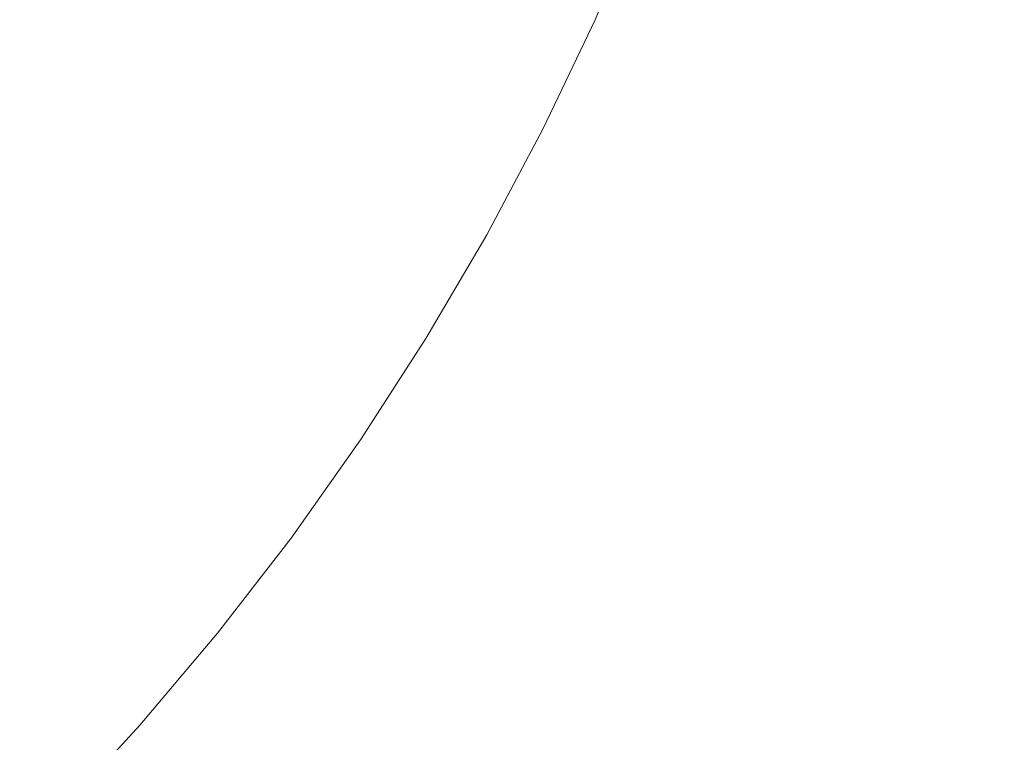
# Model space of a CAD drawing. Header units: centimetres. Extents: x -26 to 27.3, y -25.3 to -23.5.
# Tile 131 of 200: x 9.4218 to 9.526, y -24.9599 to -24.8835. Entities that reach past the tile are written whole.
import ezdxf

# ---------------------------------------------------------------- set-up
doc = ezdxf.new("R2010")
doc.units = ezdxf.units.CM
doc.header["$LTSCALE"] = 2.54
doc.layers.add('Lucido design-1', color=7, linetype='Continuous')

# ---------------------------------------------------------------- blocks, each defined once
blk = doc.blocks.new('Gruppo-4-1')
at = {"color": 7, "linetype": 'Continuous', "lineweight": 9}
blk.add_3dface([(-25.89065, -23.55989, -349.28267), (-25.89065, -25.15989, -349.28267), (27.20935, -25.15989, -349.28267), (27.20935, -23.55989, -349.28267)], dxfattribs=at)
for points, invisible_edges in [([(27.20935, -23.55989, -350.08267), (27.20935, -25.15989, -350.08267), (9.50827, -24.78533, -350.08267), (9.50908, -24.77262, -350.08267)], 10), ([(9.50692, -24.79799, -350.08267), (9.50827, -24.78533, -350.08267), (27.20935, -25.15989, -350.08267)], 10), ([(27.20935, -25.15989, -350.08267), (9.50504, -24.81059, -350.08267), (9.50692, -24.79799, -350.08267)], 9), ([(27.20935, -25.15989, -350.08267), (9.50262, -24.82309, -350.08267), (9.50504, -24.81059, -350.08267)], 9), ([(27.20935, -25.15989, -350.08267), (9.49967, -24.83548, -350.08267), (9.50262, -24.82309, -350.08267)], 9), ([(27.20935, -25.15989, -350.08267), (9.4962, -24.84773, -350.08267), (9.49967, -24.83548, -350.08267)], 9), ([(9.49222, -24.85983, -350.08267), (9.4962, -24.84773, -350.08267), (27.20935, -25.15989, -350.08267)], 10), ([(27.20935, -25.15989, -350.08267), (9.48772, -24.87174, -350.08267), (9.49222, -24.85983, -350.08267)], 9), ([(9.46015, -24.87325, -350.07955), (9.45511, -24.8838, -350.07955), (9.45156, -24.88201, -350.07845), (9.45653, -24.87162, -350.07845)], 15), ([(9.48272, -24.88346, -350.08267), (9.48772, -24.87174, -350.08267), (27.20935, -25.15989, -350.08267)], 10), ([(9.46381, -24.87491, -350.08049), (9.4587, -24.88561, -350.08049), (9.45511, -24.8838, -350.07955), (9.46015, -24.87325, -350.07955)], 15), ([(9.4379, -24.87512, -350.07244), (9.4328, -24.88471, -350.07244), (9.42962, -24.88294, -350.07056), (9.43464, -24.87348, -350.07056)], 15), ([(9.44122, -24.8768, -350.07418), (9.43605, -24.88653, -350.07418), (9.4328, -24.88471, -350.07244), (9.4379, -24.87512, -350.07244)], 15), ([(9.46751, -24.87658, -350.08126), (9.46232, -24.88743, -350.08126), (9.4587, -24.88561, -350.08049), (9.46381, -24.87491, -350.08049)], 15), ([(9.44461, -24.8785, -350.07576), (9.43937, -24.88838, -350.07576), (9.43605, -24.88653, -350.07418), (9.44122, -24.8768, -350.07418)], 15), ([(9.47123, -24.87827, -350.08187), (9.46597, -24.88927, -350.08187), (9.46232, -24.88743, -350.08126), (9.46751, -24.87658, -350.08126)], 15), ([(9.42347, -24.8795, -350.06636), (9.4182, -24.88848, -350.06636), (9.41532, -24.88671, -350.06405), (9.42052, -24.87785, -350.06405)], 15), ([(9.44806, -24.88024, -350.07718), (9.44274, -24.89027, -350.07718), (9.43937, -24.88838, -350.07576), (9.44461, -24.8785, -350.07576)], 15), ([(9.47498, -24.87996, -350.08231), (9.46965, -24.89113, -350.08231), (9.46597, -24.88927, -350.08187), (9.47123, -24.87827, -350.08187)], 15), ([(9.42651, -24.8812, -350.06853), (9.42116, -24.8903, -350.06853), (9.4182, -24.88848, -350.06636), (9.42347, -24.8795, -350.06636)], 15), ([(9.45156, -24.88201, -350.07845), (9.44616, -24.89218, -350.07845), (9.44274, -24.89027, -350.07718), (9.44806, -24.88024, -350.07718)], 15), ([(9.47875, -24.88166, -350.08257), (9.47334, -24.89299, -350.08257), (9.46965, -24.89113, -350.08231), (9.47498, -24.87996, -350.08231)], 15), ([(9.42962, -24.88294, -350.07056), (9.4242, -24.89217, -350.07056), (9.42116, -24.8903, -350.06853), (9.42651, -24.8812, -350.06853)], 15), ([(9.48272, -24.88346, -350.08267), (9.47723, -24.89495, -350.08267), (9.47334, -24.89299, -350.08257), (9.47875, -24.88166, -350.08257)], 14), ([(9.45511, -24.8838, -350.07955), (9.44963, -24.89412, -350.07955), (9.44616, -24.89218, -350.07845), (9.45156, -24.88201, -350.07845)], 15), ([(9.4328, -24.88471, -350.07244), (9.4273, -24.89408, -350.07244), (9.4242, -24.89217, -350.07056), (9.42962, -24.88294, -350.07056)], 15), ([(9.4587, -24.88561, -350.08049), (9.45314, -24.89608, -350.08049), (9.44963, -24.89412, -350.07955), (9.45511, -24.8838, -350.07955)], 15), ([(27.20935, -25.15989, -350.08267), (9.47723, -24.89495, -350.08267), (9.48272, -24.88346, -350.08267)], 9), ([(9.43605, -24.88653, -350.07418), (9.43047, -24.89604, -350.07418), (9.4273, -24.89408, -350.07244), (9.4328, -24.88471, -350.07244)], 15), ([(9.46232, -24.88743, -350.08126), (9.45668, -24.89805, -350.08126), (9.45314, -24.89608, -350.08049), (9.4587, -24.88561, -350.08049)], 15), ([(9.43937, -24.88838, -350.07576), (9.43371, -24.89803, -350.07576), (9.43047, -24.89604, -350.07418), (9.43605, -24.88653, -350.07418)], 15), ([(9.46597, -24.88927, -350.08187), (9.46025, -24.90005, -350.08187), (9.45668, -24.89805, -350.08126), (9.46232, -24.88743, -350.08126)], 15), ([(9.44274, -24.89027, -350.07718), (9.437, -24.90005, -350.07718), (9.43371, -24.89803, -350.07576), (9.43937, -24.88838, -350.07576)], 15), ([(9.46965, -24.89113, -350.08231), (9.46384, -24.90205, -350.08231), (9.46025, -24.90005, -350.08187), (9.46597, -24.88927, -350.08187)], 15), ([(9.4242, -24.89217, -350.07056), (9.41839, -24.90117, -350.07056), (9.41544, -24.89918, -350.06853), (9.42116, -24.8903, -350.06853)], 15), ([(9.44616, -24.89218, -350.07845), (9.44033, -24.90211, -350.07845), (9.437, -24.90005, -350.07718), (9.44274, -24.89027, -350.07718)], 15), ([(9.47334, -24.89299, -350.08257), (9.46745, -24.90407, -350.08257), (9.46384, -24.90205, -350.08231), (9.46965, -24.89113, -350.08231)], 15), ([(9.4273, -24.89408, -350.07244), (9.42141, -24.90321, -350.07244), (9.41839, -24.90117, -350.07056), (9.4242, -24.89217, -350.07056)], 15), ([(9.44963, -24.89412, -350.07955), (9.44372, -24.90419, -350.07955), (9.44033, -24.90211, -350.07845), (9.44616, -24.89218, -350.07845)], 15), ([(9.47723, -24.89495, -350.08267), (9.47126, -24.9062, -350.08267), (9.46745, -24.90407, -350.08257), (9.47334, -24.89299, -350.08257)], 14), ([(9.43047, -24.89604, -350.07418), (9.4245, -24.9053, -350.07418), (9.42141, -24.90321, -350.07244), (9.4273, -24.89408, -350.07244)], 15), ([(9.45314, -24.89608, -350.08049), (9.44714, -24.9063, -350.08049), (9.44372, -24.90419, -350.07955), (9.44963, -24.89412, -350.07955)], 15), ([(27.20935, -25.15989, -350.08267), (9.47126, -24.9062, -350.08267), (9.47723, -24.89495, -350.08267)], 9), ([(9.43371, -24.89803, -350.07576), (9.42764, -24.90743, -350.07576), (9.4245, -24.9053, -350.07418), (9.43047, -24.89604, -350.07418)], 15), ([(9.45668, -24.89805, -350.08126), (9.45059, -24.90843, -350.08126), (9.44714, -24.9063, -350.08049), (9.45314, -24.89608, -350.08049)], 15), ([(9.437, -24.90005, -350.07718), (9.43084, -24.90959, -350.07718), (9.42764, -24.90743, -350.07576), (9.43371, -24.89803, -350.07576)], 15), ([(9.46025, -24.90005, -350.08187), (9.45408, -24.91057, -350.08187), (9.45059, -24.90843, -350.08126), (9.45668, -24.89805, -350.08126)], 15), ([(9.44033, -24.90211, -350.07845), (9.43409, -24.91178, -350.07845), (9.43084, -24.90959, -350.07718), (9.437, -24.90005, -350.07718)], 15), ([(9.46384, -24.90205, -350.08231), (9.45758, -24.91273, -350.08231), (9.45408, -24.91057, -350.08187), (9.46025, -24.90005, -350.08187)], 15), ([(9.44372, -24.90419, -350.07955), (9.43738, -24.91401, -350.07955), (9.43409, -24.91178, -350.07845), (9.44033, -24.90211, -350.07845)], 15), ([(9.46745, -24.90407, -350.08257), (9.4611, -24.91489, -350.08257), (9.45758, -24.91273, -350.08231), (9.46384, -24.90205, -350.08231)], 15), ([(9.4245, -24.9053, -350.07418), (9.41813, -24.9143, -350.07418), (9.41514, -24.91208, -350.07244), (9.42141, -24.90321, -350.07244)], 15), ([(9.44714, -24.9063, -350.08049), (9.44071, -24.91626, -350.08049), (9.43738, -24.91401, -350.07955), (9.44372, -24.90419, -350.07955)], 15), ([(9.47126, -24.9062, -350.08267), (9.46481, -24.91718, -350.08267), (9.4611, -24.91489, -350.08257), (9.46745, -24.90407, -350.08257)], 14), ([(9.42764, -24.90743, -350.07576), (9.42118, -24.91656, -350.07576), (9.41813, -24.9143, -350.07418), (9.4245, -24.9053, -350.07418)], 15), ([(9.45059, -24.90843, -350.08126), (9.44407, -24.91853, -350.08126), (9.44071, -24.91626, -350.08049), (9.44714, -24.9063, -350.08049)], 15), ([(9.46481, -24.91718, -350.08267), (9.47126, -24.9062, -350.08267), (27.20935, -25.15989, -350.08267)], 10), ([(9.43084, -24.90959, -350.07718), (9.42429, -24.91885, -350.07718), (9.42118, -24.91656, -350.07576), (9.42764, -24.90743, -350.07576)], 15), ([(9.45408, -24.91057, -350.08187), (9.44746, -24.92082, -350.08187), (9.44407, -24.91853, -350.08126), (9.45059, -24.90843, -350.08126)], 15), ([(9.43409, -24.91178, -350.07845), (9.42744, -24.92119, -350.07845), (9.42429, -24.91885, -350.07718), (9.43084, -24.90959, -350.07718)], 15), ([(9.45758, -24.91273, -350.08231), (9.45087, -24.92312, -350.08231), (9.44746, -24.92082, -350.08187), (9.45408, -24.91057, -350.08187)], 15), ([(9.43738, -24.91401, -350.07955), (9.43064, -24.92355, -350.07955), (9.42744, -24.92119, -350.07845), (9.43409, -24.91178, -350.07845)], 15), ([(9.4611, -24.91489, -350.08257), (9.45429, -24.92544, -350.08257), (9.45087, -24.92312, -350.08231), (9.45758, -24.91273, -350.08231)], 15), ([(9.44071, -24.91626, -350.08049), (9.43387, -24.92594, -350.08049), (9.43064, -24.92355, -350.07955), (9.43738, -24.91401, -350.07955)], 15), ([(9.46481, -24.91718, -350.08267), (9.45791, -24.92788, -350.08267), (9.45429, -24.92544, -350.08257), (9.4611, -24.91489, -350.08257)], 14), ([(9.42429, -24.91885, -350.07718), (9.41735, -24.92783, -350.07718), (9.41434, -24.92541, -350.07576), (9.42118, -24.91656, -350.07576)], 15), ([(9.44407, -24.91853, -350.08126), (9.43713, -24.92835, -350.08126), (9.43387, -24.92594, -350.08049), (9.44071, -24.91626, -350.08049)], 15), ([(27.20935, -25.15989, -350.08267), (9.45791, -24.92788, -350.08267), (9.46481, -24.91718, -350.08267)], 9), ([(9.42744, -24.92119, -350.07845), (9.4204, -24.9303, -350.07845), (9.41735, -24.92783, -350.07718), (9.42429, -24.91885, -350.07718)], 15), ([(9.44746, -24.92082, -350.08187), (9.44042, -24.93078, -350.08187), (9.43713, -24.92835, -350.08126), (9.44407, -24.91853, -350.08126)], 15), ([(9.43064, -24.92355, -350.07955), (9.42349, -24.93279, -350.07955), (9.4204, -24.9303, -350.07845), (9.42744, -24.92119, -350.07845)], 15), ([(9.45087, -24.92312, -350.08231), (9.44372, -24.93323, -350.08231), (9.44042, -24.93078, -350.08187), (9.44746, -24.92082, -350.08187)], 15), ([(9.45429, -24.92544, -350.08257), (9.44705, -24.93569, -350.08257), (9.44372, -24.93323, -350.08231), (9.45087, -24.92312, -350.08231)], 15), ([(9.43387, -24.92594, -350.08049), (9.42662, -24.93532, -350.08049), (9.42349, -24.93279, -350.07955), (9.43064, -24.92355, -350.07955)], 15), ([(9.45791, -24.92788, -350.08267), (9.45055, -24.93828, -350.08267), (9.44705, -24.93569, -350.08257), (9.45429, -24.92544, -350.08257)], 14), ([(9.43713, -24.92835, -350.08126), (9.42977, -24.93787, -350.08126), (9.42662, -24.93532, -350.08049), (9.43387, -24.92594, -350.08049)], 15), ([(9.44042, -24.93078, -350.08187), (9.43296, -24.94043, -350.08187), (9.42977, -24.93787, -350.08126), (9.43713, -24.92835, -350.08126)], 15), ([(9.45055, -24.93828, -350.08267), (9.45791, -24.92788, -350.08267), (27.20935, -25.15989, -350.08267)], 10), ([(9.42349, -24.93279, -350.07955), (9.41596, -24.94172, -350.07955), (9.41298, -24.9391, -350.07845), (9.4204, -24.9303, -350.07845)], 15), ([(9.44372, -24.93323, -350.08231), (9.43616, -24.94302, -350.08231), (9.43296, -24.94043, -350.08187), (9.44042, -24.93078, -350.08187)], 15), ([(9.42662, -24.93532, -350.08049), (9.41898, -24.94438, -350.08049), (9.41596, -24.94172, -350.07955), (9.42349, -24.93279, -350.07955)], 15), ([(9.44705, -24.93569, -350.08257), (9.43937, -24.94562, -350.08257), (9.43616, -24.94302, -350.08231), (9.44372, -24.93323, -350.08231)], 15), ([(9.42977, -24.93787, -350.08126), (9.42202, -24.94706, -350.08126), (9.41898, -24.94438, -350.08049), (9.42662, -24.93532, -350.08049)], 15), ([(9.45055, -24.93828, -350.08267), (9.44276, -24.94835, -350.08267), (9.43937, -24.94562, -350.08257), (9.44705, -24.93569, -350.08257)], 14), ([(9.43296, -24.94043, -350.08187), (9.42509, -24.94976, -350.08187), (9.42202, -24.94706, -350.08126), (9.42977, -24.93787, -350.08126)], 15), ([(27.20935, -25.15989, -350.08267), (9.44276, -24.94835, -350.08267), (9.45055, -24.93828, -350.08267)], 9), ([(9.43616, -24.94302, -350.08231), (9.42818, -24.95248, -350.08231), (9.42509, -24.94976, -350.08187), (9.43296, -24.94043, -350.08187)], 15), ([(9.43937, -24.94562, -350.08257), (9.43128, -24.95521, -350.08257), (9.42818, -24.95248, -350.08231), (9.43616, -24.94302, -350.08231)], 15), ([(9.42202, -24.94706, -350.08126), (9.41389, -24.95592, -350.08126), (9.41096, -24.95311, -350.08049), (9.41898, -24.94438, -350.08049)], 15), ([(9.44276, -24.94835, -350.08267), (9.43455, -24.95809, -350.08267), (9.43128, -24.95521, -350.08257), (9.43937, -24.94562, -350.08257)], 14), ([(9.42509, -24.94976, -350.08187), (9.41684, -24.95875, -350.08187), (9.41389, -24.95592, -350.08126), (9.42202, -24.94706, -350.08126)], 15), ([(27.20935, -25.15989, -350.08267), (9.43455, -24.95809, -350.08267), (9.44276, -24.94835, -350.08267)], 9), ([(9.42818, -24.95248, -350.08231), (9.41981, -24.96159, -350.08231), (9.41684, -24.95875, -350.08187), (9.42509, -24.94976, -350.08187)], 15), ([(9.43128, -24.95521, -350.08257), (9.42279, -24.96445, -350.08257), (9.41981, -24.96159, -350.08231), (9.42818, -24.95248, -350.08231)], 15), ([(9.43455, -24.95809, -350.08267), (9.42594, -24.96747, -350.08267), (9.42279, -24.96445, -350.08257), (9.43128, -24.95521, -350.08257)], 14), ([(9.42594, -24.96747, -350.08267), (9.43455, -24.95809, -350.08267), (27.20935, -25.15989, -350.08267)], 10)]:
    blk.add_3dface(points, dxfattribs=dict(at, invisible_edges=invisible_edges))

msp = doc.modelspace()

# ---------------------------------------------------------------- block references
at = {"layer": 'Lucido design-1', "color": 7}
msp.add_blockref('Gruppo-4-1', (0, 0), dxfattribs=at)

doc.saveas('drawing.dxf')
